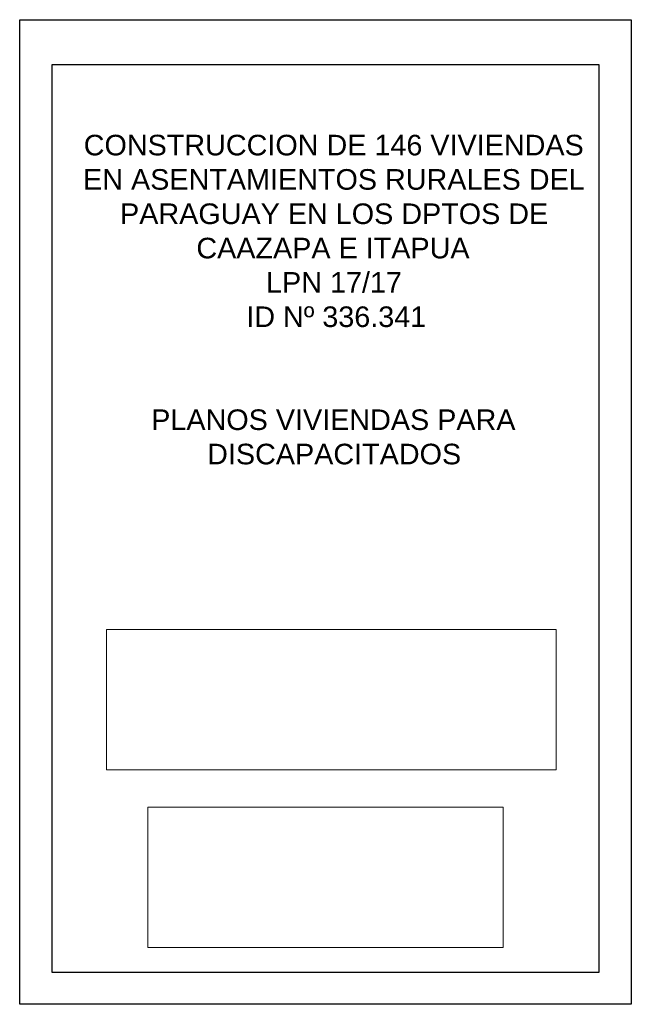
# Model space of a CAD drawing. Header units: millimetres. Extents: x 201 to 840, y 135 to 685.
# Tile 70 of 219: x 310 to 320, y 185 to 200. Entities that reach past the tile are written whole.
import ezdxf

# ---------------------------------------------------------------- set-up
doc = ezdxf.new("R2010")
doc.units = ezdxf.units.MM
doc.layers.add('001', color=1, linetype='Continuous', lineweight=5)
doc.layers.add('LAMINA', color=6, linetype='Continuous')
doc.layers.add('TEXT', color=4, linetype='Continuous')
doc.styles.add('det', font='swisscl.ttf')
picture_1 = doc.add_image_def('image1.jpg', size_in_pixel=(635, 198))
picture_2 = doc.add_image_def('image2.png', size_in_pixel=(322, 127))

msp = doc.modelspace()

# ---------------------------------------------------------------- linework, layer by layer
at = {"elevation": 0.063}
msp.add_lwpolyline([(310.201, 184.539), (310.201, 199.786), (319.677, 199.786), (319.677, 184.539)], close=True, dxfattribs=at)
at = {"layer": 'LAMINA', "elevation": 0.063}
msp.add_lwpolyline([(319.177, 185.039), (319.177, 199.086), (310.701, 199.086), (310.701, 185.039)], close=True, dxfattribs=at)

# ---------------------------------------------------------------- texts
at = {"layer": 'TEXT', "insert": (311.162, 198.004, 0.063), "char_height": 0.3189, "width": 7.76505, "attachment_point": 1, "style": 'det'}
msp.add_mtext('\\A1;\\pi0.031059;{\\fArial|b0|i0|c0|p34;CONSTRUCCION DE 146 VIVIENDAS \\P\\pi0.021488;EN ASENTAMIENTOS RURALES DEL \\P\\pi0.59435;PARAGUAY EN LOS DPTOS DE \\P\\pi1.7766;CAAZAPA E ITAPUA\\P\\pi2.8563;LPN 17/17\\P\\pi2.5503;ID Nº 336.341\\P\\pi3.8825;\\P\\P\\pi1.0769;PLANOS VIVIENDAS PARA \\P\\pi1.9434;DISCAPACITADOS}', dxfattribs=at)

# ---------------------------------------------------------------- pictures from other files: only their frames are drawn
at = {"layer": '001'}
image = msp.add_image(picture_1, insert=(311.546, 188.172, 0.063), size_in_units=(6.968, 2.173), dxfattribs=at)
image.dxf.flags = 7
image = msp.add_image(picture_2, insert=(312.185, 185.42, 0.063), size_in_units=(5.508, 2.173), dxfattribs=at)
image.dxf.flags = 7

doc.saveas('drawing.dxf')
